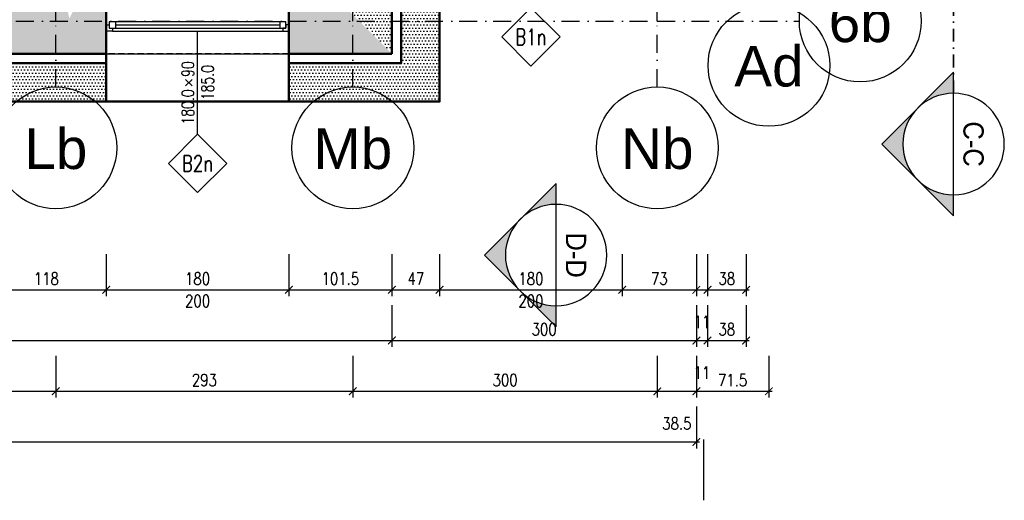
# Model space of a CAD drawing. Header units: millimetres. Extents: x 489 to 7736, y 461 to 5981.
# Tile 34 of 62: x 5140 to 6110, y 474 to 948. Entities that reach past the tile are written whole.
import ezdxf
from ezdxf.enums import TextEntityAlignment as Align

# ---------------------------------------------------------------- set-up
doc = ezdxf.new("R2010")
doc.units = ezdxf.units.MM
for name, pattern in [('DASHDOT', [25.4, 12.7, -6.35, 0, -6.35]), ('DOT___DASHED', [33.523888, 17.638888, -8.819444, 0.01, -7.055556]), ('HIDDEN', [9.525, 6.35, -3.175])]:
    doc.linetypes.add(name, pattern=pattern)
for name, color, linetype in [('SPA-ZnacznikiPrzekrojów', 1, 'Continuous'), ('WK-EtykOkna', 11, 'Continuous'), ('WK-Okna', 143, 'Continuous'), ('WK-Opisy', 143, 'Continuous'), ('WK-OpisyDetali', 143, 'Continuous'), ('WK-Otwory', 9, 'Continuous'), ('WK-Siatka', 240, 'DOT___DASHED'), ('WK-Wymiary', 8, 'Continuous'), ('WK-Ściany', 7, 'Continuous')]:
    doc.layers.add(name, color=color, linetype=linetype)
doc.styles.add('Arial', font='micross.ttf', dxfattribs={"width": 0.9})
doc.styles.add('Romans', font='Romans.shx')
doc.styles.add('RomanS-Narrow', font='romans.shx', dxfattribs={"width": 0.8})
doc.dimstyles.new('AEC Dimension 1-50', dxfattribs={"dimtxt": 12, "dimasz": 0.075, "dimexe": 6.25, "dimexo": 0, "dimgap": 5, "dimtad": 1, "dimdec": 1, "dimrnd": 0.5, "dimzin": 9, "dimdsep": 46, "dimtxsty": 'RomanS-Narrow', "dimblk": 'ARCHTICK', "dimcen": 0.125, "dimdle": 3.125, "dimclrd": 8, "dimclre": 8, "dimclrt": 256, "dimadec": 1, "dimazin": 0, "dimtfac": 1, "dimtdec": 1, "dimtmove": 2, "dimatfit": 2, "dimfxl": 0, "dimtolj": 1, "dimtzin": 0, "dimarcsym": 0})
pattern_1 = [(360, (699.431, 930.084), (1.5875, 3.175), [0, -3.175])]

# ---------------------------------------------------------------- blocks, each defined once
blk = doc.blocks.new('Anno_Section_A2')
at = {"color": 0, "linetype": 'ByBlock', "lineweight": -2}
blk.add_line((2.5, 0), (-2.5, 0), dxfattribs=at)
blk.add_circle((0, 0), 2.5, dxfattribs=at)
at = {"color": 0, "linetype": 'ByBlock', "lineweight": -2, "style": 'Romans'}
blk.add_attdef('NUMBER', text='', height=1, dxfattribs=at).set_placement((0, 0.5), align=Align.CENTER)
blk.add_attdef('SHEET', text='', height=0.75, dxfattribs=at).set_placement((0, -0.5), align=Align.TOP_CENTER)
blk = doc.blocks.new('Anno_Arrow_A2')
at = {"linetype": 'ByBlock', "lineweight": -2}
h = blk.add_hatch(color=0, dxfattribs=at)
h.paths.add_polyline_path([(-1.768, 1.768), (-3.536, 0), (-2.5, 0, -0.198912)])
h.paths.add_polyline_path([(0, 3.536), (-1.768, 1.768, -0.414214), (1.768, 1.768)])
h.paths.add_polyline_path([(2.373, 1.162), (2.245, 1.1, -0.114349), (2.5, 0), (3.536, 0)])
h.paths.add_polyline_path([(1.768, 1.768, -0.082683), (2.245, 1.1), (2.373, 1.162)])
at = {"color": 0, "linetype": 'ByBlock', "lineweight": -2}
blk.add_lwpolyline([(-2.5, 0), (-3.536, 0), (0, 3.536), (3.536, 0), (2.5, 0)], dxfattribs=at)
blk = doc.blocks.new('WK_WindowTag01_50_L')
for p, q in [((0, -2.543), (0, 0)), ((-0.296, -1.19), (-0.133, -1.353)), ((-0.133, -1.19), (-0.296, -1.353))]:
    blk.add_line(p, q)
blk.add_lwpolyline([(0, -2.543), (0.719, -3.262), (0, -3.981), (-0.719, -3.262)], close=True)
at = {"color": 0, "linetype": 'ByBlock', "lineweight": -2, "style": 'RomanS-Narrow', "width": 0.75}
blk.add_attdef('OKNA_OBIEKTY:WYSOKOŚĆ', text='', height=0.3, rotation=90, dxfattribs=at).set_placement((0, -1.131), align=Align.BOTTOM_LEFT)
blk.add_attdef('OKNA_OBIEKTY:PARAPET', text='', height=0.3, rotation=90, dxfattribs=at).set_placement((0.099, -1.271), align=Align.TOP_CENTER)
blk.add_attdef('OKNA_OBIEKTY:SZEROKOŚĆ', text='', height=0.3, rotation=90, dxfattribs=at).set_placement((0, -1.437), align=Align.BOTTOM_RIGHT)
at = {"color": 0, "linetype": 'ByBlock', "lineweight": -2, "style": 'RomanS-Narrow', "width": 0.75, "flags": 8}
blk.add_attdef('OKNA_OBIEKTY:SYMBOL', text='', height=0.4, dxfattribs=at).set_placement((0, -3.262), align=Align.MIDDLE)
blk = doc.blocks.new('_ArchTick')
at = {"color": 0, "linetype": 'ByBlock', "const_width": 15}
blk.add_lwpolyline([(-50, -50), (50, 50)], dxfattribs=at)
blk = doc.blocks.new('*D950')
at = {"layer": 'Defpoints', "color": 0}
for p in [(5106.82, 716.73), (5225.02, 716.73), (5225.02, 681.73)]:
    blk.add_point(p, dxfattribs=at)
at = {"layer": 'WK-Wymiary', "color": 8, "linetype": 'Continuous', "lineweight": -2, "ltscale": 1.3}
for p, q in [((5106.82, 716.73), (5106.82, 675.48)), ((5225.02, 716.73), (5225.02, 675.48)), ((5103.69, 681.73), (5228.14, 681.73))]:
    blk.add_line(p, q, dxfattribs=at)
at = {"layer": 'WK-Wymiary', "color": 8, "linetype": 'ByBlock', "lineweight": -2, "xscale": 0.075, "yscale": 0.075, "zscale": 0.075, "rotation": 180}
blk.add_blockref('_ArchTick', (5106.82, 681.73), dxfattribs=at)
at = {"layer": 'WK-Wymiary', "color": 8, "linetype": 'ByBlock', "lineweight": -2, "xscale": 0.075, "yscale": 0.075, "zscale": 0.075}
blk.add_blockref('_ArchTick', (5225.02, 681.73), dxfattribs=at)
at = {"layer": 'WK-Wymiary', "lineweight": -3, "insert": (5165.92, 692.73), "char_height": 12, "attachment_point": 5, "style": 'RomanS-Narrow'}
blk.add_mtext('\\A1;\\A1;118', dxfattribs=at)
blk = doc.blocks.new('*D951')
at = {"layer": 'Defpoints', "color": 0}
for p in [(5225.02, 716.73), (5405.02, 716.73), (5405.02, 681.73)]:
    blk.add_point(p, dxfattribs=at)
at = {"layer": 'WK-Wymiary', "color": 8, "linetype": 'Continuous', "lineweight": -2, "ltscale": 1.3}
for p, q in [((5225.02, 716.73), (5225.02, 675.48)), ((5405.02, 716.73), (5405.02, 675.48)), ((5221.89, 681.73), (5408.14, 681.73))]:
    blk.add_line(p, q, dxfattribs=at)
at = {"layer": 'WK-Wymiary', "color": 8, "linetype": 'ByBlock', "lineweight": -2, "xscale": 0.075, "yscale": 0.075, "zscale": 0.075, "rotation": 180}
blk.add_blockref('_ArchTick', (5225.02, 681.73), dxfattribs=at)
at = {"layer": 'WK-Wymiary', "color": 8, "linetype": 'ByBlock', "lineweight": -2, "xscale": 0.075, "yscale": 0.075, "zscale": 0.075}
blk.add_blockref('_ArchTick', (5405.02, 681.73), dxfattribs=at)
at = {"layer": 'WK-Wymiary', "lineweight": -3, "insert": (5315.02, 692.73), "char_height": 12, "attachment_point": 5, "style": 'RomanS-Narrow'}
blk.add_mtext('\\A1;\\A1;180', dxfattribs=at)
blk = doc.blocks.new('*D952')
at = {"layer": 'Defpoints', "color": 0}
for p in [(5405.02, 716.73), (5506.59, 716.73), (5506.59, 681.73)]:
    blk.add_point(p, dxfattribs=at)
at = {"layer": 'WK-Wymiary', "color": 8, "linetype": 'Continuous', "lineweight": -2, "ltscale": 1.3}
for p, q in [((5405.02, 716.73), (5405.02, 675.48)), ((5506.59, 716.73), (5506.59, 675.48)), ((5401.89, 681.73), (5509.71, 681.73))]:
    blk.add_line(p, q, dxfattribs=at)
at = {"layer": 'WK-Wymiary', "color": 8, "linetype": 'ByBlock', "lineweight": -2, "xscale": 0.075, "yscale": 0.075, "zscale": 0.075, "rotation": 180}
blk.add_blockref('_ArchTick', (5405.02, 681.73), dxfattribs=at)
at = {"layer": 'WK-Wymiary', "color": 8, "linetype": 'ByBlock', "lineweight": -2, "xscale": 0.075, "yscale": 0.075, "zscale": 0.075}
blk.add_blockref('_ArchTick', (5506.59, 681.73), dxfattribs=at)
at = {"layer": 'WK-Wymiary', "lineweight": -3, "insert": (5455.8, 692.73), "char_height": 12, "attachment_point": 5, "style": 'RomanS-Narrow'}
blk.add_mtext('\\A1;\\A1;101.5', dxfattribs=at)
blk = doc.blocks.new('*D953')
at = {"layer": 'Defpoints', "color": 0}
for p in [(5506.59, 716.73), (5553.59, 716.73), (5553.59, 681.73)]:
    blk.add_point(p, dxfattribs=at)
at = {"layer": 'WK-Wymiary', "color": 8, "linetype": 'Continuous', "lineweight": -2, "ltscale": 1.3}
for p, q in [((5506.59, 716.73), (5506.59, 675.48)), ((5553.59, 716.73), (5553.59, 675.48)), ((5503.46, 681.73), (5556.71, 681.73))]:
    blk.add_line(p, q, dxfattribs=at)
at = {"layer": 'WK-Wymiary', "color": 8, "linetype": 'ByBlock', "lineweight": -2, "xscale": 0.075, "yscale": 0.075, "zscale": 0.075, "rotation": 180}
blk.add_blockref('_ArchTick', (5506.59, 681.73), dxfattribs=at)
at = {"layer": 'WK-Wymiary', "color": 8, "linetype": 'ByBlock', "lineweight": -2, "xscale": 0.075, "yscale": 0.075, "zscale": 0.075}
blk.add_blockref('_ArchTick', (5553.59, 681.73), dxfattribs=at)
at = {"layer": 'WK-Wymiary', "lineweight": -3, "insert": (5530.09, 692.73), "char_height": 12, "attachment_point": 5, "style": 'RomanS-Narrow'}
blk.add_mtext('\\A1;\\A1;47', dxfattribs=at)
blk = doc.blocks.new('*D954')
at = {"layer": 'Defpoints', "color": 0}
for p in [(5553.59, 716.73), (5733.59, 716.73), (5733.59, 681.73)]:
    blk.add_point(p, dxfattribs=at)
at = {"layer": 'WK-Wymiary', "color": 8, "linetype": 'Continuous', "lineweight": -2, "ltscale": 1.3}
for p, q in [((5553.59, 716.73), (5553.59, 675.48)), ((5733.59, 716.73), (5733.59, 675.48)), ((5550.46, 681.73), (5736.71, 681.73))]:
    blk.add_line(p, q, dxfattribs=at)
at = {"layer": 'WK-Wymiary', "color": 8, "linetype": 'ByBlock', "lineweight": -2, "xscale": 0.075, "yscale": 0.075, "zscale": 0.075, "rotation": 180}
blk.add_blockref('_ArchTick', (5553.59, 681.73), dxfattribs=at)
at = {"layer": 'WK-Wymiary', "color": 8, "linetype": 'ByBlock', "lineweight": -2, "xscale": 0.075, "yscale": 0.075, "zscale": 0.075}
blk.add_blockref('_ArchTick', (5733.59, 681.73), dxfattribs=at)
at = {"layer": 'WK-Wymiary', "lineweight": -3, "insert": (5643.59, 692.73), "char_height": 12, "attachment_point": 5, "style": 'RomanS-Narrow'}
blk.add_mtext('\\A1;\\A1;180', dxfattribs=at)
blk = doc.blocks.new('*D955')
at = {"layer": 'Defpoints', "color": 0}
for p in [(5733.59, 716.73), (5806.68, 716.73), (5806.68, 681.73)]:
    blk.add_point(p, dxfattribs=at)
at = {"layer": 'WK-Wymiary', "color": 8, "linetype": 'Continuous', "lineweight": -2, "ltscale": 1.3}
for p, q in [((5733.59, 716.73), (5733.59, 675.48)), ((5806.68, 716.73), (5806.68, 675.48)), ((5730.46, 681.73), (5809.81, 681.73))]:
    blk.add_line(p, q, dxfattribs=at)
at = {"layer": 'WK-Wymiary', "color": 8, "linetype": 'ByBlock', "lineweight": -2, "xscale": 0.075, "yscale": 0.075, "zscale": 0.075, "rotation": 180}
blk.add_blockref('_ArchTick', (5733.59, 681.73), dxfattribs=at)
at = {"layer": 'WK-Wymiary', "color": 8, "linetype": 'ByBlock', "lineweight": -2, "xscale": 0.075, "yscale": 0.075, "zscale": 0.075}
blk.add_blockref('_ArchTick', (5806.68, 681.73), dxfattribs=at)
at = {"layer": 'WK-Wymiary', "lineweight": -3, "insert": (5770.14, 692.73), "char_height": 12, "attachment_point": 5, "style": 'RomanS-Narrow'}
blk.add_mtext('\\A1;\\A1;73', dxfattribs=at)
blk = doc.blocks.new('*D956')
at = {"layer": 'Defpoints', "color": 0}
for p in [(5806.68, 716.73), (5817.68, 716.73), (5817.68, 681.73)]:
    blk.add_point(p, dxfattribs=at)
at = {"layer": 'WK-Wymiary', "color": 8, "linetype": 'Continuous', "lineweight": -2, "ltscale": 1.3}
for p, q in [((5806.68, 716.73), (5806.68, 675.48)), ((5817.68, 716.73), (5817.68, 675.48)), ((5803.56, 681.73), (5820.81, 681.73))]:
    blk.add_line(p, q, dxfattribs=at)
at = {"layer": 'WK-Wymiary', "color": 8, "linetype": 'ByBlock', "lineweight": -2, "xscale": 0.075, "yscale": 0.075, "zscale": 0.075, "rotation": 180}
blk.add_blockref('_ArchTick', (5806.68, 681.73), dxfattribs=at)
at = {"layer": 'WK-Wymiary', "color": 8, "linetype": 'ByBlock', "lineweight": -2, "xscale": 0.075, "yscale": 0.075, "zscale": 0.075}
blk.add_blockref('_ArchTick', (5817.68, 681.73), dxfattribs=at)
at = {"layer": 'WK-Wymiary', "lineweight": -3, "insert": (5812.18, 649.98), "char_height": 12, "attachment_point": 5, "style": 'RomanS-Narrow'}
blk.add_mtext('\\A1;\\A1;11', dxfattribs=at)
blk = doc.blocks.new('*D957')
at = {"layer": 'Defpoints', "color": 0}
for p in [(5817.68, 716.73), (5855.68, 716.73), (5855.68, 681.73)]:
    blk.add_point(p, dxfattribs=at)
at = {"layer": 'WK-Wymiary', "color": 8, "linetype": 'Continuous', "lineweight": -2, "ltscale": 1.3}
for p, q in [((5817.68, 716.73), (5817.68, 675.48)), ((5855.68, 716.73), (5855.68, 675.48)), ((5814.56, 681.73), (5858.81, 681.73))]:
    blk.add_line(p, q, dxfattribs=at)
at = {"layer": 'WK-Wymiary', "color": 8, "linetype": 'ByBlock', "lineweight": -2, "xscale": 0.075, "yscale": 0.075, "zscale": 0.075, "rotation": 180}
blk.add_blockref('_ArchTick', (5817.68, 681.73), dxfattribs=at)
at = {"layer": 'WK-Wymiary', "color": 8, "linetype": 'ByBlock', "lineweight": -2, "xscale": 0.075, "yscale": 0.075, "zscale": 0.075}
blk.add_blockref('_ArchTick', (5855.68, 681.73), dxfattribs=at)
at = {"layer": 'WK-Wymiary', "lineweight": -3, "insert": (5836.68, 692.73), "char_height": 12, "attachment_point": 5, "style": 'RomanS-Narrow'}
blk.add_mtext('\\A1;\\A1;38', dxfattribs=at)
blk = doc.blocks.new('*D964')
at = {"layer": 'Defpoints', "color": 0}
for p in [(4232.37, 666.73), (5506.59, 666.73), (5506.59, 631.73)]:
    blk.add_point(p, dxfattribs=at)
at = {"layer": 'WK-Wymiary', "color": 8, "linetype": 'Continuous', "lineweight": -2, "ltscale": 1.3}
for p, q in [((4232.37, 666.73), (4232.37, 625.48)), ((5506.59, 666.73), (5506.59, 625.48)), ((4229.25, 631.73), (5509.71, 631.73))]:
    blk.add_line(p, q, dxfattribs=at)
at = {"layer": 'WK-Wymiary', "color": 8, "linetype": 'ByBlock', "lineweight": -2, "xscale": 0.075, "yscale": 0.075, "zscale": 0.075, "rotation": 180}
blk.add_blockref('_ArchTick', (4232.37, 631.73), dxfattribs=at)
at = {"layer": 'WK-Wymiary', "color": 8, "linetype": 'ByBlock', "lineweight": -2, "xscale": 0.075, "yscale": 0.075, "zscale": 0.075}
blk.add_blockref('_ArchTick', (5506.59, 631.73), dxfattribs=at)
at = {"layer": 'WK-Wymiary', "lineweight": -3, "insert": (4869.48, 642.73), "char_height": 12, "attachment_point": 5, "style": 'RomanS-Narrow'}
blk.add_mtext('\\A1;\\A1;1274', dxfattribs=at)
blk = doc.blocks.new('*D965')
at = {"layer": 'Defpoints', "color": 0}
for p in [(5506.59, 666.73), (5806.68, 666.73), (5806.68, 631.73)]:
    blk.add_point(p, dxfattribs=at)
at = {"layer": 'WK-Wymiary', "color": 8, "linetype": 'Continuous', "lineweight": -2, "ltscale": 1.3}
for p, q in [((5506.59, 666.73), (5506.59, 625.48)), ((5806.68, 666.73), (5806.68, 625.48)), ((5503.46, 631.73), (5809.81, 631.73))]:
    blk.add_line(p, q, dxfattribs=at)
at = {"layer": 'WK-Wymiary', "color": 8, "linetype": 'ByBlock', "lineweight": -2, "xscale": 0.075, "yscale": 0.075, "zscale": 0.075, "rotation": 180}
blk.add_blockref('_ArchTick', (5506.59, 631.73), dxfattribs=at)
at = {"layer": 'WK-Wymiary', "color": 8, "linetype": 'ByBlock', "lineweight": -2, "xscale": 0.075, "yscale": 0.075, "zscale": 0.075}
blk.add_blockref('_ArchTick', (5806.68, 631.73), dxfattribs=at)
at = {"layer": 'WK-Wymiary', "lineweight": -3, "insert": (5656.64, 642.73), "char_height": 12, "attachment_point": 5, "style": 'RomanS-Narrow'}
blk.add_mtext('\\A1;\\A1;300', dxfattribs=at)
blk = doc.blocks.new('*D966')
at = {"layer": 'Defpoints', "color": 0}
for p in [(5806.68, 666.73), (5817.68, 666.73), (5817.68, 631.73)]:
    blk.add_point(p, dxfattribs=at)
at = {"layer": 'WK-Wymiary', "color": 8, "linetype": 'Continuous', "lineweight": -2, "ltscale": 1.3}
for p, q in [((5806.68, 666.73), (5806.68, 625.48)), ((5817.68, 666.73), (5817.68, 625.48)), ((5803.56, 631.73), (5820.81, 631.73))]:
    blk.add_line(p, q, dxfattribs=at)
at = {"layer": 'WK-Wymiary', "color": 8, "linetype": 'ByBlock', "lineweight": -2, "xscale": 0.075, "yscale": 0.075, "zscale": 0.075, "rotation": 180}
blk.add_blockref('_ArchTick', (5806.68, 631.73), dxfattribs=at)
at = {"layer": 'WK-Wymiary', "color": 8, "linetype": 'ByBlock', "lineweight": -2, "xscale": 0.075, "yscale": 0.075, "zscale": 0.075}
blk.add_blockref('_ArchTick', (5817.68, 631.73), dxfattribs=at)
at = {"layer": 'WK-Wymiary', "lineweight": -3, "insert": (5812.18, 599.98), "char_height": 12, "attachment_point": 5, "style": 'RomanS-Narrow'}
blk.add_mtext('\\A1;\\A1;11', dxfattribs=at)
blk = doc.blocks.new('*D967')
at = {"layer": 'Defpoints', "color": 0}
for p in [(5817.68, 666.73), (5855.68, 666.73), (5855.68, 631.73)]:
    blk.add_point(p, dxfattribs=at)
at = {"layer": 'WK-Wymiary', "color": 8, "linetype": 'Continuous', "lineweight": -2, "ltscale": 1.3}
for p, q in [((5817.68, 666.73), (5817.68, 625.48)), ((5855.68, 666.73), (5855.68, 625.48)), ((5814.56, 631.73), (5858.81, 631.73))]:
    blk.add_line(p, q, dxfattribs=at)
at = {"layer": 'WK-Wymiary', "color": 8, "linetype": 'ByBlock', "lineweight": -2, "xscale": 0.075, "yscale": 0.075, "zscale": 0.075, "rotation": 180}
blk.add_blockref('_ArchTick', (5817.68, 631.73), dxfattribs=at)
at = {"layer": 'WK-Wymiary', "color": 8, "linetype": 'ByBlock', "lineweight": -2, "xscale": 0.075, "yscale": 0.075, "zscale": 0.075}
blk.add_blockref('_ArchTick', (5855.68, 631.73), dxfattribs=at)
at = {"layer": 'WK-Wymiary', "lineweight": -3, "insert": (5836.68, 642.73), "char_height": 12, "attachment_point": 5, "style": 'RomanS-Narrow'}
blk.add_mtext('\\A1;\\A1;38', dxfattribs=at)
blk = doc.blocks.new('*D979')
at = {"layer": 'Defpoints', "color": 0}
for p in [(4875.32, 616.73), (5175.32, 616.73), (5175.32, 581.73)]:
    blk.add_point(p, dxfattribs=at)
at = {"layer": 'WK-Wymiary', "color": 8, "linetype": 'Continuous', "lineweight": -2, "ltscale": 1.3}
for p, q in [((4875.32, 616.73), (4875.32, 575.48)), ((5175.32, 616.73), (5175.32, 575.48)), ((4872.19, 581.73), (5178.44, 581.73))]:
    blk.add_line(p, q, dxfattribs=at)
at = {"layer": 'WK-Wymiary', "color": 8, "linetype": 'ByBlock', "lineweight": -2, "xscale": 0.075, "yscale": 0.075, "zscale": 0.075, "rotation": 180}
blk.add_blockref('_ArchTick', (4875.32, 581.73), dxfattribs=at)
at = {"layer": 'WK-Wymiary', "color": 8, "linetype": 'ByBlock', "lineweight": -2, "xscale": 0.075, "yscale": 0.075, "zscale": 0.075}
blk.add_blockref('_ArchTick', (5175.32, 581.73), dxfattribs=at)
at = {"layer": 'WK-Wymiary', "lineweight": -3, "insert": (5025.32, 592.73), "char_height": 12, "attachment_point": 5, "style": 'RomanS-Narrow'}
blk.add_mtext('\\A1;\\A1;300', dxfattribs=at)
blk = doc.blocks.new('*D980')
at = {"layer": 'Defpoints', "color": 0}
for p in [(5175.32, 616.73), (5468.09, 616.73), (5468.09, 581.73)]:
    blk.add_point(p, dxfattribs=at)
at = {"layer": 'WK-Wymiary', "color": 8, "linetype": 'Continuous', "lineweight": -2, "ltscale": 1.3}
for p, q in [((5175.32, 616.73), (5175.32, 575.48)), ((5468.09, 616.73), (5468.09, 575.48)), ((5172.19, 581.73), (5471.21, 581.73))]:
    blk.add_line(p, q, dxfattribs=at)
at = {"layer": 'WK-Wymiary', "color": 8, "linetype": 'ByBlock', "lineweight": -2, "xscale": 0.075, "yscale": 0.075, "zscale": 0.075, "rotation": 180}
blk.add_blockref('_ArchTick', (5175.32, 581.73), dxfattribs=at)
at = {"layer": 'WK-Wymiary', "color": 8, "linetype": 'ByBlock', "lineweight": -2, "xscale": 0.075, "yscale": 0.075, "zscale": 0.075}
blk.add_blockref('_ArchTick', (5468.09, 581.73), dxfattribs=at)
at = {"layer": 'WK-Wymiary', "lineweight": -3, "insert": (5321.7, 592.73), "char_height": 12, "attachment_point": 5, "style": 'RomanS-Narrow'}
blk.add_mtext('\\A1;\\A1;293', dxfattribs=at)
blk = doc.blocks.new('*D981')
at = {"layer": 'Defpoints', "color": 0}
for p in [(5468.09, 616.73), (5768.18, 616.73), (5768.18, 581.73)]:
    blk.add_point(p, dxfattribs=at)
at = {"layer": 'WK-Wymiary', "color": 8, "linetype": 'Continuous', "lineweight": -2, "ltscale": 1.3}
for p, q in [((5468.09, 616.73), (5468.09, 575.48)), ((5768.18, 616.73), (5768.18, 575.48)), ((5464.96, 581.73), (5771.31, 581.73))]:
    blk.add_line(p, q, dxfattribs=at)
at = {"layer": 'WK-Wymiary', "color": 8, "linetype": 'ByBlock', "lineweight": -2, "xscale": 0.075, "yscale": 0.075, "zscale": 0.075, "rotation": 180}
blk.add_blockref('_ArchTick', (5468.09, 581.73), dxfattribs=at)
at = {"layer": 'WK-Wymiary', "color": 8, "linetype": 'ByBlock', "lineweight": -2, "xscale": 0.075, "yscale": 0.075, "zscale": 0.075}
blk.add_blockref('_ArchTick', (5768.18, 581.73), dxfattribs=at)
at = {"layer": 'WK-Wymiary', "lineweight": -3, "insert": (5618.14, 592.73), "char_height": 12, "attachment_point": 5, "style": 'RomanS-Narrow'}
blk.add_mtext('\\A1;\\A1;300', dxfattribs=at)
blk = doc.blocks.new('*D982')
at = {"layer": 'Defpoints', "color": 0}
for p in [(5768.18, 616.73), (5806.68, 616.73), (5806.68, 581.73)]:
    blk.add_point(p, dxfattribs=at)
at = {"layer": 'WK-Wymiary', "color": 8, "linetype": 'Continuous', "lineweight": -2, "ltscale": 1.3}
for p, q in [((5768.18, 616.73), (5768.18, 575.48)), ((5806.68, 616.73), (5806.68, 575.48)), ((5765.06, 581.73), (5809.81, 581.73))]:
    blk.add_line(p, q, dxfattribs=at)
at = {"layer": 'WK-Wymiary', "color": 8, "linetype": 'ByBlock', "lineweight": -2, "xscale": 0.075, "yscale": 0.075, "zscale": 0.075, "rotation": 180}
blk.add_blockref('_ArchTick', (5768.18, 581.73), dxfattribs=at)
at = {"layer": 'WK-Wymiary', "color": 8, "linetype": 'ByBlock', "lineweight": -2, "xscale": 0.075, "yscale": 0.075, "zscale": 0.075}
blk.add_blockref('_ArchTick', (5806.68, 581.73), dxfattribs=at)
at = {"layer": 'WK-Wymiary', "lineweight": -3, "insert": (5787.43, 549.98), "char_height": 12, "attachment_point": 5, "style": 'RomanS-Narrow'}
blk.add_mtext('\\A1;\\A1;38.5', dxfattribs=at)
blk = doc.blocks.new('*D983')
at = {"layer": 'Defpoints', "color": 0}
for p in [(5806.68, 616.73), (5878.18, 616.73), (5878.18, 581.73)]:
    blk.add_point(p, dxfattribs=at)
at = {"layer": 'WK-Wymiary', "color": 8, "linetype": 'Continuous', "lineweight": -2, "ltscale": 1.3}
for p, q in [((5806.68, 616.73), (5806.68, 575.48)), ((5878.18, 616.73), (5878.18, 575.48)), ((5803.56, 581.73), (5881.31, 581.73))]:
    blk.add_line(p, q, dxfattribs=at)
at = {"layer": 'WK-Wymiary', "color": 8, "linetype": 'ByBlock', "lineweight": -2, "xscale": 0.075, "yscale": 0.075, "zscale": 0.075, "rotation": 180}
blk.add_blockref('_ArchTick', (5806.68, 581.73), dxfattribs=at)
at = {"layer": 'WK-Wymiary', "color": 8, "linetype": 'ByBlock', "lineweight": -2, "xscale": 0.075, "yscale": 0.075, "zscale": 0.075}
blk.add_blockref('_ArchTick', (5878.18, 581.73), dxfattribs=at)
at = {"layer": 'WK-Wymiary', "lineweight": -3, "insert": (5842.43, 592.73), "char_height": 12, "attachment_point": 5, "style": 'RomanS-Narrow'}
blk.add_mtext('\\A1;\\A1;71.5', dxfattribs=at)
blk = doc.blocks.new('*D987')
at = {"layer": 'Defpoints', "color": 0}
for p in [(1836.82, 566.73), (5806.68, 566.73), (5806.68, 531.73)]:
    blk.add_point(p, dxfattribs=at)
at = {"layer": 'WK-Wymiary', "color": 8, "linetype": 'Continuous', "lineweight": -2, "ltscale": 1.3}
for p, q in [((1836.82, 566.73), (1836.82, 525.48)), ((5806.68, 566.73), (5806.68, 525.48)), ((1833.69, 531.73), (5809.81, 531.73))]:
    blk.add_line(p, q, dxfattribs=at)
at = {"layer": 'WK-Wymiary', "color": 8, "linetype": 'ByBlock', "lineweight": -2, "xscale": 0.075, "yscale": 0.075, "zscale": 0.075, "rotation": 180}
blk.add_blockref('_ArchTick', (1836.82, 531.73), dxfattribs=at)
at = {"layer": 'WK-Wymiary', "color": 8, "linetype": 'ByBlock', "lineweight": -2, "xscale": 0.075, "yscale": 0.075, "zscale": 0.075}
blk.add_blockref('_ArchTick', (5806.68, 531.73), dxfattribs=at)
at = {"layer": 'WK-Wymiary', "lineweight": -3, "insert": (3821.75, 542.73), "char_height": 12, "attachment_point": 5, "style": 'RomanS-Narrow'}
blk.add_mtext('\\A1;\\A1;3970', dxfattribs=at)
blk = doc.blocks.new('BubbleDef')
at = {"color": 0, "linetype": 'Continuous'}
blk.add_circle((0, 0), 1.5, dxfattribs=at)
at = {"color": 0, "linetype": 'Continuous', "style": 'Arial'}
blk.add_attdef('LABEL', text='', height=1, dxfattribs=at).set_placement((0, 0), align=Align.MIDDLE)

msp = doc.modelspace()

# ---------------------------------------------------------------- hatches: boundary and pattern name
at = {"layer": 'WK-Ściany', "linetype": 'Continuous', "lineweight": -3}
h = msp.add_hatch(dxfattribs=at)
h.set_pattern_fill('DOTS', color=253, scale=2, style=0)
h.set_pattern_definition(pattern_1)
h.paths.add_polyline_path([(5506.59, 1035.87), (5455.59, 1086.87), (5455.59, 965.21), (5506.59, 914.21)], flags=0)
h = msp.add_hatch(dxfattribs=at)
h.set_pattern_fill('DOTS', color=253, scale=2, style=0)
h.set_pattern_definition(pattern_1)
h.paths.add_polyline_path([(5553.59, 1028.87), (5515.59, 1028.87), (5515.59, 905.21), (5553.59, 867.21)], flags=0)
h = msp.add_hatch(dxfattribs=at)
h.set_pattern_fill('DOTS', color=253, scale=2, style=0)
h.set_pattern_definition(pattern_1)
h.paths.add_polyline_path([(5506.59, 914.21), (5455.59, 965.21), (5405.02, 965.21), (5405.02, 914.21)], flags=0)
h.paths.add_polyline_path([(5225.02, 914.21), (5225.02, 965.21), (5196.68, 965.21), (5188.68, 949.21), (5184.68, 914.21)], flags=0)
h.paths.add_polyline_path([(5184.68, 914.21), (5188.68, 949.21), (5184.68, 965.21), (5106.82, 965.21), (5106.82, 914.21)], flags=0)
h.paths.add_polyline_path([(4926.82, 914.21), (4926.82, 965.21), (4878.07, 965.21), (4861.4, 950.3), (4853.07, 914.21)], flags=0)
h.paths.add_polyline_path([(4853.07, 914.21), (4861.4, 950.3), (4853.07, 965.21), (4577.5, 965.21), (4560.83, 950.3), (4552.5, 914.21)], flags=0)
h.paths.add_polyline_path([(4552.5, 914.21), (4560.83, 950.3), (4552.5, 965.21), (4507.83, 965.21), (4507.83, 914.21)], flags=0)
h.paths.add_polyline_path([(4327.83, 914.21), (4327.83, 965.21), (4283.37, 965.21), (4232.37, 914.21)], flags=0)
h = msp.add_hatch(dxfattribs=at)
h.set_pattern_fill('DOTS', color=253, scale=2, style=0)
h.set_pattern_definition([(6e-15, (699.431, 930.084), (1.5875, 3.175), [0, -3.175])])
h.paths.add_polyline_path([(5225.02, 867.21), (5225.02, 905.21), (5106.82, 905.21), (5106.82, 867.21)], flags=0)
h = msp.add_hatch(dxfattribs=at)
h.set_pattern_fill('DOTS', color=253, scale=2, style=0)
h.set_pattern_definition(pattern_1)
h.paths.add_polyline_path([(5553.59, 867.21), (5515.59, 905.21), (5405.02, 905.21), (5405.02, 867.21)], flags=0)

# ---------------------------------------------------------------- linework, layer by layer
at = {"layer": 'SPA-ZnacznikiPrzekrojów', "color": 1, "linetype": 'DASHDOT', "lineweight": 35}
msp.add_lwpolyline([(6060.21, 875.34), (6060.21, 3573.73)], dxfattribs=at)
at = {"layer": 'WK-Okna', "color": 143, "linetype": 'Continuous', "lineweight": -3}
for p, q in [((5234.02, 945.71), (5234.02, 939.71)), ((5234.02, 942.71), (5396.02, 942.71)), ((5396.02, 945.71), (5396.02, 939.71)), ((5231.02, 936.71), (5399.02, 936.71)), ((5225.02, 914.21), (5405.02, 914.21))]:
    msp.add_line(p, q, dxfattribs=at)
for points in [[(5231.02, 936.71), (5225.02, 936.71), (5225.02, 942.71), (5228.02, 942.71), (5228.02, 939.71), (5231.02, 939.71)], [(5228.02, 945.71), (5228.02, 939.71), (5402.02, 939.71), (5402.02, 945.71)], [(5399.02, 936.71), (5405.02, 936.71), (5405.02, 942.71), (5402.02, 942.71), (5402.02, 939.71), (5399.02, 939.71)]]:
    msp.add_lwpolyline(points, close=True, dxfattribs=at)
at = {"layer": 'WK-Opisy', "ltscale": 1.3}
msp.add_line((5813.68, 534.27), (5813.68, 474.27), dxfattribs=at)
at = {"layer": 'WK-Otwory', "color": 9, "linetype": 'Continuous', "lineweight": -3}
for p, q in [((5225.02, 914.21), (5225.02, 965.21)), ((5405.02, 914.21), (5405.02, 965.21))]:
    msp.add_line(p, q, dxfattribs=at)
at = {"layer": 'WK-Otwory', "color": 9, "linetype": 'HIDDEN', "lineweight": -3}
msp.add_line((5405.02, 914.21), (5225.02, 914.21), dxfattribs=at)
at = {"layer": 'WK-Siatka', "color": 240, "linetype": 'DOT___DASHED', "lineweight": -3}
for p, q in [((5175.32, 946.58), (5175.32, 2632.81)), ((5468.09, 946.58), (5468.09, 2632.81)), ((5768.18, 946.58), (5768.18, 2632.81)), ((1875.32, 946.58), (5768.18, 946.58)), ((5175.32, 881.58), (5175.32, 946.58)), ((5468.09, 881.58), (5468.09, 946.58)), ((5768.18, 881.58), (5768.18, 946.58)), ((5768.18, 946.58), (5908.18, 946.58))]:
    msp.add_line(p, q, dxfattribs=at)
at = {"layer": 'WK-Ściany', "color": 7, "linetype": 'Continuous', "lineweight": 50}
for p, q in [((5506.59, 914.21), (5506.59, 1035.87)), ((5515.59, 1028.87), (5515.59, 905.21)), ((5553.59, 867.21), (5553.59, 1028.87)), ((5225.02, 965.21), (5225.02, 867.21)), ((5225.02, 914.21), (5225.02, 965.21)), ((5405.02, 965.21), (5405.02, 867.21)), ((5405.02, 965.21), (5405.02, 914.21)), ((5106.82, 914.21), (5225.02, 914.21)), ((5405.02, 914.21), (5506.59, 914.21)), ((5225.02, 905.21), (5106.82, 905.21)), ((5225.02, 867.21), (5225.02, 905.21)), ((5515.59, 905.21), (5405.02, 905.21)), ((5405.02, 905.21), (5405.02, 867.21)), ((5106.82, 867.21), (5225.02, 867.21)), ((5405.02, 867.21), (5553.59, 867.21))]:
    msp.add_line(p, q, dxfattribs=at)
msp.add_lwpolyline([(3671, 982.83), (4204.85, 982.83), (4204.85, 867.21), (5553.59, 867.21), (5553.59, 988.87), (5853.68, 988.87)], dxfattribs=at)

# ---------------------------------------------------------------- block references
at = {"layer": 'WK-EtykOkna', "color": 11, "linetype": 'Continuous', "lineweight": -3, "ltscale": 1.3}
ref = msp.add_blockref('WK_WindowTag01_50_L', (5643.59, 1061.37, -61), dxfattribs=dict(at, xscale=40, yscale=40, zscale=40))
ref.add_attrib('OKNA_OBIEKTY:SYMBOL', 'B1n', dxfattribs={"layer": '0', "color": 0, "linetype": 'ByBlock', "lineweight": -2, "height": 16, "style": 'RomanS-Narrow', "width": 0.75}).set_placement((5643.59, 930.88, -61), align=Align.MIDDLE)
ref.add_attrib('OKNA_OBIEKTY:SZEROKOŚĆ', '180.0', dxfattribs={"layer": '0', "color": 0, "linetype": 'ByBlock', "lineweight": -2, "height": 12, "rotation": 90, "style": 'RomanS-Narrow', "width": 0.75}).set_placement((5643.59, 1003.9, -61), align=Align.BOTTOM_RIGHT)
ref.add_attrib('OKNA_OBIEKTY:WYSOKOŚĆ', '60', dxfattribs={"layer": '0', "color": 0, "linetype": 'ByBlock', "lineweight": -2, "height": 12, "rotation": 90, "style": 'RomanS-Narrow', "width": 0.75}).set_placement((5643.59, 1016.12, -61), align=Align.BOTTOM_LEFT)
ref.add_attrib('OKNA_OBIEKTY:PARAPET', '185.0', dxfattribs={"layer": '0', "color": 0, "linetype": 'ByBlock', "lineweight": -2, "height": 12, "rotation": 90, "style": 'RomanS-Narrow', "width": 0.75}).set_placement((5647.56, 1010.51, -61), align=Align.TOP_CENTER)
ref = msp.add_blockref('WK_WindowTag01_50_L', (5315.02, 936.71, -61), dxfattribs=dict(at, xscale=40, yscale=40, zscale=40))
ref.add_attrib('OKNA_OBIEKTY:SYMBOL', 'B2n', dxfattribs={"layer": '0', "color": 0, "linetype": 'ByBlock', "lineweight": -2, "height": 16, "style": 'RomanS-Narrow', "width": 0.75}).set_placement((5315.02, 806.23, -61), align=Align.MIDDLE)
ref.add_attrib('OKNA_OBIEKTY:SZEROKOŚĆ', '180.0', dxfattribs={"layer": '0', "color": 0, "linetype": 'ByBlock', "lineweight": -2, "height": 12, "rotation": 90, "style": 'RomanS-Narrow', "width": 0.75}).set_placement((5315.02, 879.24, -61), align=Align.BOTTOM_RIGHT)
ref.add_attrib('OKNA_OBIEKTY:WYSOKOŚĆ', '90', dxfattribs={"layer": '0', "color": 0, "linetype": 'ByBlock', "lineweight": -2, "height": 12, "rotation": 90, "style": 'RomanS-Narrow', "width": 0.75}).set_placement((5315.02, 891.47, -61), align=Align.BOTTOM_LEFT)
ref.add_attrib('OKNA_OBIEKTY:PARAPET', '185.0', dxfattribs={"layer": '0', "color": 0, "linetype": 'ByBlock', "lineweight": -2, "height": 12, "rotation": 90, "style": 'RomanS-Narrow', "width": 0.75}).set_placement((5318.99, 885.86, -61), align=Align.TOP_CENTER)
at = {"layer": 'WK-OpisyDetali', "xscale": -20, "yscale": 20, "zscale": 20, "rotation": 89.99999999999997}
for p in [(6060.21, 825.34), (5668.44, 715.9)]:
    msp.add_blockref('Anno_Arrow_A2', p, dxfattribs=at)
at = {"layer": 'WK-OpisyDetali'}
ref = msp.add_blockref('Anno_Section_A2', (6060.21, 825.34), dxfattribs=dict(at, xscale=-20, yscale=20, zscale=20, rotation=89.99999999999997))
ref.add_attrib('NUMBER', 'C-C', dxfattribs={"layer": '0', "color": 0, "linetype": 'ByBlock', "lineweight": -2, "height": 20, "rotation": 270, "style": 'Arial', "width": 0.9}).set_placement((6069.89, 825.34), align=Align.CENTER)
ref = msp.add_blockref('Anno_Section_A2', (5668.44, 715.9), dxfattribs=dict(at, xscale=-20, yscale=20, zscale=20, rotation=89.99999999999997))
ref.add_attrib('NUMBER', 'D-D', dxfattribs={"layer": '0', "color": 0, "linetype": 'ByBlock', "lineweight": -2, "height": 20, "rotation": 270, "style": 'Arial', "width": 0.9}).set_placement((5678.12, 715.9), align=Align.CENTER)
at = {"layer": 'WK-Siatka', "color": 240, "linetype": 'DOT___DASHED', "lineweight": -3, "ltscale": 1.3, "xscale": 40, "yscale": 40, "zscale": 40}
for p, values in [((5968.18, 946.58), {'LABEL': '6b'}), ((5878.18, 902.87), {'LABEL': 'Ad'}), ((5175.32, 821.58), {'LABEL': 'Lb'}), ((5468.09, 821.58), {'LABEL': 'Mb'}), ((5768.18, 821.58), {'LABEL': 'Nb'})]:
    msp.add_blockref('BubbleDef', p, dxfattribs=at).add_auto_attribs(values)

# ---------------------------------------------------------------- texts
at = {"layer": 'WK-Wymiary', "color": 8, "linetype": 'Continuous', "lineweight": -3, "char_height": 12, "attachment_point": 2, "style": 'RomanS-Narrow'}
for insert in [(5315.02, 676.73), (5643.59, 676.73)]:
    msp.add_mtext('\\A1;200', dxfattribs=dict(at, insert=insert))

# ---------------------------------------------------------------- dimensions: what is measured, and where the dimension line sits
at = {"layer": 'WK-Wymiary', "color": 8, "linetype": 'Continuous', "lineweight": -3, "ltscale": 1.3}
for base, p1, p2, text, picture, middle in [((5225.02, 681.73), (5106.82, 716.73), (5225.02, 716.73), '\\A1;118', '*D950', (5165.92, 692.73)), ((5405.02, 681.73), (5225.02, 716.73), (5405.02, 716.73), '\\A1;180', '*D951', (5315.02, 692.73)), ((5506.59, 681.73), (5405.02, 716.73), (5506.59, 716.73), '\\A1;101.5', '*D952', (5455.8, 692.73)), ((5553.59, 681.73), (5506.59, 716.73), (5553.59, 716.73), '\\A1;47', '*D953', (5530.09, 692.73)), ((5733.59, 681.73), (5553.59, 716.73), (5733.59, 716.73), '\\A1;180', '*D954', (5643.59, 692.73)), ((5806.68, 681.73), (5733.59, 716.73), (5806.68, 716.73), '\\A1;73', '*D955', (5770.14, 692.73)), ((5817.68, 681.73), (5806.68, 716.73), (5817.68, 716.73), '\\A1;11', '*D956', (5812.18, 649.98)), ((5855.68, 681.73), (5817.68, 716.73), (5855.68, 716.73), '\\A1;38', '*D957', (5836.68, 692.73)), ((5506.59, 631.73), (4232.37, 666.73), (5506.59, 666.73), '\\A1;1274', '*D964', (4869.48, 642.73)), ((5806.68, 631.73), (5506.59, 666.73), (5806.68, 666.73), '\\A1;300', '*D965', (5656.64, 642.73)), ((5817.68, 631.73), (5806.68, 666.73), (5817.68, 666.73), '\\A1;11', '*D966', (5812.18, 599.98)), ((5855.68, 631.73), (5817.68, 666.73), (5855.68, 666.73), '\\A1;38', '*D967', (5836.68, 642.73)), ((5175.32, 581.73), (4875.32, 616.73), (5175.32, 616.73), '\\A1;300', '*D979', (5025.32, 592.73)), ((5468.09, 581.73), (5175.32, 616.73), (5468.09, 616.73), '\\A1;293', '*D980', (5321.7, 592.73)), ((5768.18, 581.73), (5468.09, 616.73), (5768.18, 616.73), '\\A1;300', '*D981', (5618.14, 592.73)), ((5806.68, 581.73), (5768.18, 616.73), (5806.68, 616.73), '\\A1;38.5', '*D982', (5787.43, 549.98)), ((5878.18, 581.73), (5806.68, 616.73), (5878.18, 616.73), '\\A1;71.5', '*D983', (5842.43, 592.73)), ((5806.68, 531.73), (1836.82, 566.73), (5806.68, 566.73), '\\A1;3970', '*D987', (3821.75, 542.73))]:
    dim = msp.add_linear_dim(base=base, p1=p1, p2=p2, text=text, dimstyle='AEC Dimension 1-50', override={"dimclrd": 8, "dimclre": 8, "dimclrt": 256}, dxfattribs=at)
    dim.commit()
    dim.dimension.update_dxf_attribs({"geometry": picture, "text_midpoint": middle})

doc.saveas('drawing.dxf')
